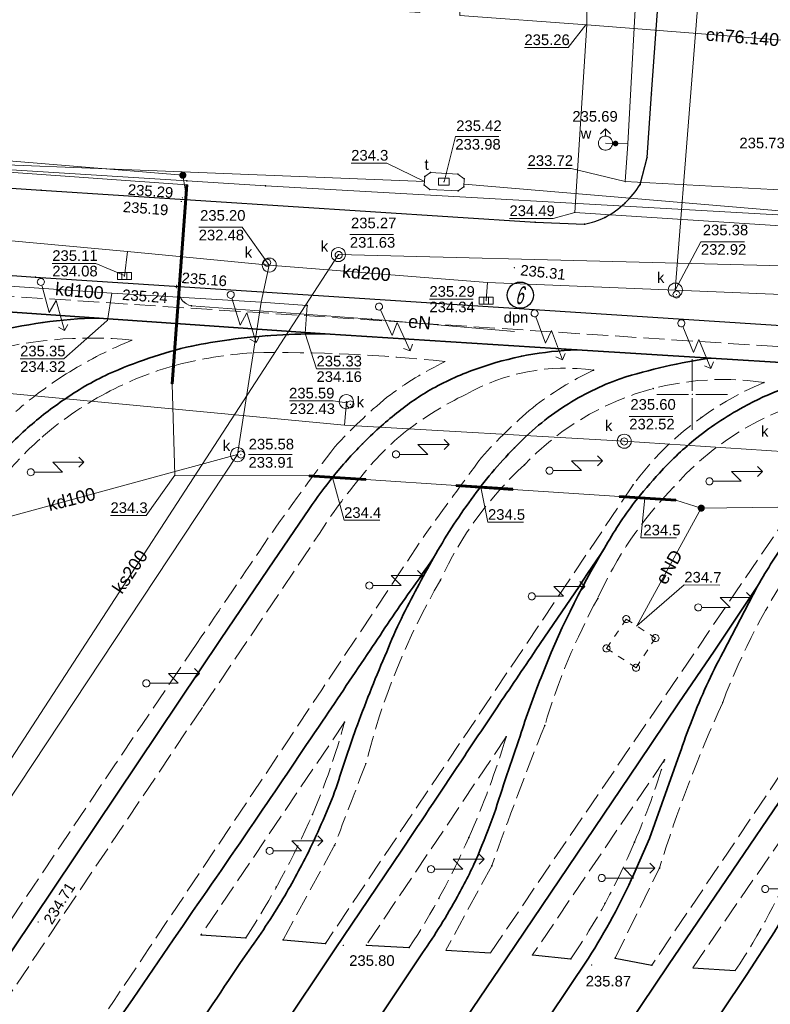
# Model space of a CAD drawing. Header units: metres. Extents: x 6603648 to 6604252, y 5739748 to 5740166.
# Tile 76 of 114: x 6603953 to 6604006, y 5740007 to 5740076. Entities that reach past the tile are written whole.
import ezdxf
from ezdxf.enums import TextEntityAlignment as Align

# ---------------------------------------------------------------- set-up
doc = ezdxf.new("R2010")
doc.units = ezdxf.units.M
doc.header["$PDSIZE"] = 0.75
for name, pattern in [('ARK_LIN', [50, 50, 0]), ('PRZER1-1', [1, 0.5, -0.5]), ('PRZER3-1', [2, 1.5, -0.5])]:
    doc.linetypes.add(name, pattern=pattern)
doc.layers.get('0').update_dxf_attribs({"linetype": 'CONTINUOUS'})
for name, color, linetype, lineweight, true_color in [('GSLKOU', 7, 'CONTINUOUS', 18, 0x0a0909), ('GSLKRW', 7, 'CONTINUOUS', 25, 0x0a0909), ('GSLTTR', 7, 'CONTINUOUS', 35, 0x0a0909), ('GSPPRB', 7, 'CONTINUOUS', 18, 0x0a0909), ('GSPWPS', 7, 'CONTINUOUS', 13, 0x0a0909), ('GSPWPS_O', 7, 'CONTINUOUS', 13, 0x0a0909), ('GULCNP', 7, 'CONTINUOUS', 18, 0xd200d2), ('GULCNP_O', 7, 'CONTINUOUS', 18, 0xd200d2), ('GULENN', 1, 'CONTINUOUS', 18, 0xff0000), ('GULENN_O', 1, 'CONTINUOUS', 18, 0xff0000), ('GULEOR', 1, 'CONTINUOUS', 35, 0xff0000), ('GULKDP', 7, 'CONTINUOUS', 18, 0x803300), ('GULKDP_O', 7, 'CONTINUOUS', 18, 0x803300), ('GULKSP', 7, 'CONTINUOUS', 18, 0x803300), ('GULKSP_O', 7, 'CONTINUOUS', 18, 0x803300), ('GULTPR', 7, 'CONTINUOUS', 18, 0xff9100), ('GULWOP', 5, 'CONTINUOUS', 18, 0x0000ff), ('GUPCTR', 7, 'CONTINUOUS', 18, 0x0a0909), ('GUPENP_O', 1, 'CONTINUOUS', 18, 0xff0000), ('GUPISL', 7, 'CONTINUOUS', 18, 0x0a0909), ('GUPKKS', 7, 'CONTINUOUS', 18, 0x0a0909), ('GUPKSD', 7, 'CONTINUOUS', 18, 0x803300), ('GUPKWZ', 7, 'CONTINUOUS', 18, 0x0a0909), ('GUPKWZ_O', 7, 'CONTINUOUS', 18, 0x0a0909), ('GUPTWZ', 7, 'CONTINUOUS', 18, 0x0a0909), ('GUPTWZ_O', 7, 'CONTINUOUS', 18, 0x0a0909), ('GUPWDT', 7, 'CONTINUOUS', 18, 0x0a0909), ('GUSIKP', 7, 'CONTINUOUS', 18, 0x0a0909), ('GUSISL', 7, 'CONTINUOUS', 18, 0x0a0909)]:
    doc.layers.add(name, color=color, linetype=linetype, lineweight=lineweight, true_color=true_color)
for name, color, linetype, true_color in [('GUPCSH', 7, 'CONTINUOUS', 0xd200d2), ('GUPCSH_O', 7, 'CONTINUOUS', 0xd200d2), ('GUPESH', 1, 'CONTINUOUS', 0xff0000), ('GUPESH_O', 1, 'CONTINUOUS', 0xff0000), ('GUPEUI', 7, 'CONTINUOUS', 0x0a0909), ('GUPKSH', 7, 'CONTINUOUS', 0x803300), ('GUPKSH_O', 7, 'CONTINUOUS', 0x803300), ('GUPTSH', 7, 'CONTINUOUS', 0xff9100), ('GUPTSH_O', 7, 'CONTINUOUS', 0xff9100), ('GUPWSH', 5, 'CONTINUOUS', 0x0000ff), ('GUPWSH_O', 5, 'CONTINUOUS', 0x0000ff), ('GUPWZA', 7, 'CONTINUOUS', 0x0a0909), ('GUPWZA_O', 7, 'CONTINUOUS', 0x0a0909)]:
    doc.layers.add(name, color=color, linetype=linetype, true_color=true_color)
doc.layers.add('PKT_ARK', color=7, linetype='ARK_LIN', lineweight=18)
doc.styles.add('Arial', font='arial.ttf')
doc.styles.add('GEOS_050', font='GEOS_050', dxfattribs={"oblique": 15, "height": 2.5})

# ---------------------------------------------------------------- blocks, each defined once
blk = doc.blocks.new('GSPPRB0')
at = {"color": 0, "lineweight": 18}
blk.add_lwpolyline([(-0.007955, 0.0225), (0.007955, 0.0225), (0.0225, 0.007955), (0.0225, -0.007955), (0.007955, -0.0225), (-0.007955, -0.0225), (-0.0225, -0.007955), (-0.0225, 0.007955)], close=True, dxfattribs=at)
blk = doc.blocks.new('GSPWPS1')
blk.add_hatch(color=0).paths.add_polyline_path([(0, 0.045), (-0.011647, 0.043467), (-0.0225, 0.038971), (-0.03182, 0.03182), (-0.038971, 0.0225), (-0.043467, 0.011647), (-0.045, 0), (-0.043467, -0.011647), (-0.038971, -0.0225), (-0.03182, -0.03182), (-0.0225, -0.038971), (-0.011647, -0.043467), (0, -0.045), (0.011647, -0.043467), (0.0225, -0.038971), (0.03182, -0.03182), (0.038971, -0.0225), (0.043467, -0.011647), (0.045, 0), (0.043467, 0.011647), (0.038971, 0.0225), (0.03182, 0.03182), (0.0225, 0.038971), (0.011647, 0.043467)])
blk = doc.blocks.new('GUPISL1_5')
at = {"color": 0}
for points in [[(0.25, 0), (2.25, 0), (1.55, 0.7), (3.75, 0.7)], [(3.396745, 1.05234), (3.75, 0.7), (3.396745, 0.34766)]]:
    blk.add_lwpolyline(points, dxfattribs=at)
blk.add_lwpolyline([(0.25, 0), (0.241481, -0.064705), (0.216506, -0.125), (0.176777, -0.176777), (0.125, -0.216506), (0.064705, -0.241481), (0, -0.25), (-0.064705, -0.241481), (-0.125, -0.216506), (-0.176777, -0.176777), (-0.216506, -0.125), (-0.241481, -0.064705), (-0.25, 0), (-0.241481, 0.064705), (-0.216506, 0.125), (-0.176777, 0.176777), (-0.125, 0.216506), (-0.064705, 0.241481), (0, 0.25), (0.064705, 0.241481), (0.125, 0.216506), (0.176777, 0.176777), (0.216506, 0.125), (0.241481, 0.064705)], close=True, dxfattribs=at)
blk = doc.blocks.new('GUPESH1')
blk.add_hatch(color=0).paths.add_polyline_path([(0, 0.045), (-0.011647, 0.043467), (-0.0225, 0.038971), (-0.03182, 0.03182), (-0.038971, 0.0225), (-0.043467, 0.011647), (-0.045, 0), (-0.043467, -0.011647), (-0.038971, -0.0225), (-0.03182, -0.03182), (-0.0225, -0.038971), (-0.011647, -0.043467), (0, -0.045), (0.011647, -0.043467), (0.0225, -0.038971), (0.03182, -0.03182), (0.038971, -0.0225), (0.043467, -0.011647), (0.045, 0), (0.043467, 0.011647), (0.038971, 0.0225), (0.03182, 0.03182), (0.0225, 0.038971), (0.011647, 0.043467)])
blk = doc.blocks.new('GUPEUI1')
blk.add_hatch(color=0).paths.add_polyline_path([(0, 0.25), (-0.064705, 0.241481), (-0.125, 0.216506), (-0.176777, 0.176777), (-0.216506, 0.125), (-0.241481, 0.064705), (-0.25, 0), (-0.241481, -0.064705), (-0.216506, -0.125), (-0.176777, -0.176777), (-0.125, -0.216506), (-0.064705, -0.241481), (0, -0.25), (0.064705, -0.241481), (0.125, -0.216506), (0.176777, -0.176777), (0.216506, -0.125), (0.241481, -0.064705), (0.25, 0), (0.241481, 0.064705), (0.216506, 0.125), (0.176777, 0.176777), (0.125, 0.216506), (0.064705, 0.241481)])
blk = doc.blocks.new('GUPTSH1')
blk.add_hatch(color=0).paths.add_polyline_path([(0, 0.045), (-0.011647, 0.043467), (-0.0225, 0.038971), (-0.03182, 0.03182), (-0.038971, 0.0225), (-0.043467, 0.011647), (-0.045, 0), (-0.043467, -0.011647), (-0.038971, -0.0225), (-0.03182, -0.03182), (-0.0225, -0.038971), (-0.011647, -0.043467), (0, -0.045), (0.011647, -0.043467), (0.0225, -0.038971), (0.03182, -0.03182), (0.038971, -0.0225), (0.043467, -0.011647), (0.045, 0), (0.043467, 0.011647), (0.038971, 0.0225), (0.03182, 0.03182), (0.0225, 0.038971), (0.011647, 0.043467)])
blk = doc.blocks.new('GUPWSH1')
blk.add_hatch(color=0).paths.add_polyline_path([(0, 0.045), (-0.011647, 0.043467), (-0.0225, 0.038971), (-0.03182, 0.03182), (-0.038971, 0.0225), (-0.043467, 0.011647), (-0.045, 0), (-0.043467, -0.011647), (-0.038971, -0.0225), (-0.03182, -0.03182), (-0.0225, -0.038971), (-0.011647, -0.043467), (0, -0.045), (0.011647, -0.043467), (0.0225, -0.038971), (0.03182, -0.03182), (0.038971, -0.0225), (0.043467, -0.011647), (0.045, 0), (0.043467, 0.011647), (0.038971, 0.0225), (0.03182, 0.03182), (0.0225, 0.038971), (0.011647, 0.043467)])
blk = doc.blocks.new('GUPWDT1')
at = {"color": 0}
blk.add_lwpolyline([(0.5, 0), (0.492404, -0.086824), (0.469846, -0.17101), (0.433013, -0.25), (0.383022, -0.321394), (0.321394, -0.383022), (0.25, -0.433013), (0.17101, -0.469846), (0.086824, -0.492404), (0, -0.5), (-0.086824, -0.492404), (-0.17101, -0.469846), (-0.25, -0.433013), (-0.32743, -0.377875), (-0.393027, -0.309079), (-0.444418, -0.229113), (-0.479746, -0.140866), (-0.497736, -0.047528), (-0.497736, 0.047528), (-0.479746, 0.140866), (-0.444418, 0.229113), (-0.393027, 0.309079), (-0.32743, 0.377875), (-0.25, 0.433013), (-0.163534, 0.4725), (-0.071157, 0.494911), (0.023791, 0.499434), (0.117879, 0.485906), (0.207708, 0.454816), (0.290028, 0.407288), (0.361867, 0.34504), (0.420627, 0.27032), (0.464184, 0.185831), (0.490964, 0.094626)], close=True, dxfattribs=at)
for points in [[(0.5, 0), (1, 0)], [(0.646447, 0.353553), (1, 0), (0.646447, -0.353553)]]:
    blk.add_lwpolyline(points, dxfattribs=at)
blk = doc.blocks.new('GUPWZA1')
blk.add_hatch(color=0).paths.add_polyline_path([(0, 0.2), (-0.051764, 0.193185), (-0.1, 0.173205), (-0.141421, 0.141421), (-0.173205, 0.1), (-0.193185, 0.051764), (-0.2, 0), (-0.193185, -0.051764), (-0.173205, -0.1), (-0.141421, -0.141421), (-0.1, -0.173205), (-0.051764, -0.193185), (0, -0.2), (0.051764, -0.193185), (0.1, -0.173205), (0.141421, -0.141421), (0.173205, -0.1), (0.193185, -0.051764), (0.2, 0), (0.193185, 0.051764), (0.173205, 0.1), (0.141421, 0.141421), (0.1, 0.173205), (0.051764, 0.193185)])
blk = doc.blocks.new('GUPKWZ1_1')
at = {"color": 0}
blk.add_lwpolyline([(0.25, 0), (0.241481, -0.064705), (0.216506, -0.125), (0.176777, -0.176777), (0.125, -0.216506), (0.064705, -0.241481), (0, -0.25), (-0.064705, -0.241481), (-0.125, -0.216506), (-0.176777, -0.176777), (-0.216506, -0.125), (-0.241481, -0.064705), (-0.25, 0), (-0.241481, 0.064705), (-0.216506, 0.125), (-0.176777, 0.176777), (-0.125, 0.216506), (-0.064705, 0.241481), (0, 0.25), (0.064705, 0.241481), (0.125, 0.216506), (0.176777, 0.176777), (0.216506, 0.125), (0.241481, 0.064705)], close=True, dxfattribs=at)
blk = doc.blocks.new('GUPKSD1_1')
at = {"color": 0}
blk.add_lwpolyline([(0.5, 0), (0.482963, -0.12941), (0.433013, -0.25), (0.353553, -0.353553), (0.25, -0.433013), (0.12941, -0.482963), (0, -0.5), (-0.12941, -0.482963), (-0.25, -0.433013), (-0.353553, -0.353553), (-0.433013, -0.25), (-0.482963, -0.12941), (-0.5, 0), (-0.482963, 0.12941), (-0.433013, 0.25), (-0.353553, 0.353553), (-0.25, 0.433013), (-0.12941, 0.482963), (0, 0.5), (0.12941, 0.482963), (0.25, 0.433013), (0.353553, 0.353553), (0.433013, 0.25), (0.482963, 0.12941)], close=True, dxfattribs=at)
blk = doc.blocks.new('GUPKKS1')
at = {"color": 0}
blk.add_lwpolyline([(0.5, -0.25), (-0.5, -0.25), (-0.5, 0.25), (0.5, 0.25)], close=True, dxfattribs=at)
for points in [[(-0.175, -0.25), (-0.175, 0.25)], [(0.175, -0.25), (0.175, 0.25)]]:
    blk.add_lwpolyline(points, dxfattribs=at)
blk = doc.blocks.new('GUPTWZ1_3')
at = {"color": 0}
blk.add_lwpolyline([(0.375, -0.25), (-0.375, -0.25), (-0.375, 0.25), (0.375, 0.25)], close=True, dxfattribs=at)
blk = doc.blocks.new('GUPCSH1')
blk.add_hatch(color=0).paths.add_polyline_path([(0, 0.045), (-0.011647, 0.043467), (-0.0225, 0.038971), (-0.03182, 0.03182), (-0.038971, 0.0225), (-0.043467, 0.011647), (-0.045, 0), (-0.043467, -0.011647), (-0.038971, -0.0225), (-0.03182, -0.03182), (-0.0225, -0.038971), (-0.011647, -0.043467), (0, -0.045), (0.011647, -0.043467), (0.0225, -0.038971), (0.03182, -0.03182), (0.038971, -0.0225), (0.043467, -0.011647), (0.045, 0), (0.043467, 0.011647), (0.038971, 0.0225), (0.03182, 0.03182), (0.0225, 0.038971), (0.011647, 0.043467)])
blk = doc.blocks.new('GUPCTR1')
at = {"color": 0}
for points in [[(0.5, 1), (-0.5, 1)], [(0, 0), (0, 1)]]:
    blk.add_lwpolyline(points, dxfattribs=at)
blk = doc.blocks.new('GUPKSH1')
blk.add_hatch(color=0).paths.add_polyline_path([(0, 0.045), (-0.011647, 0.043467), (-0.0225, 0.038971), (-0.03182, 0.03182), (-0.038971, 0.0225), (-0.043467, 0.011647), (-0.045, 0), (-0.043467, -0.011647), (-0.038971, -0.0225), (-0.03182, -0.03182), (-0.0225, -0.038971), (-0.011647, -0.043467), (0, -0.045), (0.011647, -0.043467), (0.0225, -0.038971), (0.03182, -0.03182), (0.038971, -0.0225), (0.043467, -0.011647), (0.045, 0), (0.043467, 0.011647), (0.038971, 0.0225), (0.03182, 0.03182), (0.0225, 0.038971), (0.011647, 0.043467)])
blk = doc.blocks.new('GUSISL2_1')
at = {"color": 0}
blk.add_lwpolyline([(0.25, 0), (0.241481, -0.064705), (0.216506, -0.125), (0.176777, -0.176777), (0.125, -0.216506), (0.064705, -0.241481), (0, -0.25), (-0.064705, -0.241481), (-0.125, -0.216506), (-0.176777, -0.176777), (-0.216506, -0.125), (-0.241481, -0.064705), (-0.25, 0), (-0.241481, 0.064705), (-0.216506, 0.125), (-0.176777, 0.176777), (-0.125, 0.216506), (-0.064705, 0.241481), (0, 0.25), (0.064705, 0.241481), (0.125, 0.216506), (0.176777, 0.176777), (0.216506, 0.125), (0.241481, 0.064705)], close=True, dxfattribs=at)
blk = doc.blocks.new('ASS_SYM', base_point=(826.5, 303.25))
at = {"layer": 'PKT_ARK'}
for p, q in [((826.5, 303.5), (826.5, 305.75)), ((826.25, 303.25), (824, 303.25)), ((826.5, 303), (826.5, 300.75)), ((826.75, 303.25), (829, 303.25))]:
    blk.add_line(p, q, dxfattribs=at)
blk.add_point((826.5, 303.25), dxfattribs=at)
blk.add_point((826.5, 303.25), dxfattribs=at)

msp = doc.modelspace()

# ---------------------------------------------------------------- linework, layer by layer
msp.add_circle((6603987.865, 5740057.005), 0.928)
at = {"layer": 'GSLKOU', "color": 18, "linetype": 'PRZER3-1', "lineweight": 18, "true_color": 0x0a0909}
for points in [[(6604071.893, 5740049.063), (6603929.911, 5740058.358)], [(6603995.841, 5740043.636), (6603974.115, 5740011.274)], [(6603985.761, 5740010.618), (6604007.408, 5740042.428)], [(6604018.657, 5740041.573), (6603997.141, 5740009.735)], [(6603965.488, 5740028.005), (6603973.695, 5740040.202)], [(6603948.987, 5740003.429), (6603965.488, 5740028.005)], [(6603975.463, 5740026.875), (6603965.341, 5740011.889)], [(6603986.876, 5740025.843), (6603976.998, 5740011.142)], [(6603998.051, 5740024.227), (6603988.725, 5740010.457)], [(6604009.969, 5740023.965), (6604000.035, 5740009.563)], [(6603971.119, 5740011.534), (6603974.756, 5740018.189)], [(6603985.848, 5740016.741), (6603982.607, 5740010.794)], [(6603994.561, 5740010.224), (6603997.684, 5740016.588)]]:
    msp.add_lwpolyline(points, dxfattribs=at)
for points in [[(6603949.377, 5740052.807, -0.097126), (6603960.469, 5740053.83)], [(6603960.469, 5740053.83, 0.042701), (6603956.062, 5740051.601)], [(6603963.565, 5740052.071, -0.044392), (6603968.908, 5740052.939)], [(6603968.908, 5740052.939, -0.03131), (6603982.564, 5740052.322)], [(6603958.633, 5740050.102, -0.054278), (6603963.565, 5740052.071)], [(6603982.564, 5740052.322, 0.050984), (6603978.454, 5740049.799)], [(6603956.062, 5740051.601, 0.041791), (6603952.268, 5740048.804)], [(6603993.044, 5740051.714, 0.165208), (6603984.011, 5740050.001)], [(6603993.044, 5740051.714, 0.055145), (6603988.741, 5740049.065)], [(6604005.069, 5740050.843, 0.244515), (6603988.161, 5740045.043)], [(6604005.069, 5740050.843, 0.136253), (6603995.841, 5740043.636)], [(6603953.947, 5740046.848, -0.058902), (6603958.633, 5740050.102)], [(6603979.851, 5740047.447, -0.049689), (6603984.011, 5740050.001)], [(6604016.755, 5740050.147, 0.253814), (6603998.715, 5740043.484)], [(6603978.454, 5740049.799, 0.034912), (6603974.783, 5740046.315)], [(6603988.741, 5740049.065, 0.035602), (6603985.13, 5740045.552)], [(6603976.606, 5740044.161, -0.058649), (6603979.851, 5740047.447)], [(6603951.166, 5740043.891, -0.043401), (6603953.947, 5740046.848)], [(6603974.783, 5740046.315, 0.008608), (6603970.08, 5740039.889)], [(6603985.13, 5740045.552, 0.003257), (6603981.148, 5740040.121)], [(6603982.233, 5740036.902, -0.099718), (6603988.161, 5740045.043)], [(6603973.695, 5740040.202, -0.037422), (6603976.606, 5740044.161)], [(6603993.331, 5740035.614, -0.088386), (6603998.715, 5740043.484)], [(6603942.07, 5739981.746, 0.001428), (6603981.148, 5740040.121)], [(6603970.08, 5740039.889, 0.000358), (6603965.029, 5740032.427)], [(6604002.151, 5740028.27, -0.062139), (6604007.468, 5740038.408)], [(6603976.971, 5740023.954, -0.070914), (6603982.233, 5740036.902)], [(6603989.59, 5740026.648, -0.051708), (6603993.331, 5740035.614)], [(6603934.45, 5739986.645, -0.003164), (6603965.029, 5740032.427)], [(6603997.684, 5740016.588, -0.030777), (6604002.151, 5740028.27)], [(6603975.463, 5740026.875, -0.034173), (6603973.192, 5740020.368)], [(6603985.848, 5740016.741, -0.00889), (6603989.59, 5740026.648)], [(6603986.876, 5740025.843, -0.030923), (6603984.228, 5740018.739)], [(6603974.756, 5740018.189, -0.002942), (6603976.971, 5740023.954)], [(6603998.051, 5740024.227, -0.027874), (6603995.927, 5740018.413)], [(6603973.192, 5740020.368, -0.041326), (6603968.486, 5740011.662)], [(6603984.228, 5740018.739, -0.041804), (6603980.032, 5740010.983)], [(6603995.927, 5740018.413, -0.052474), (6603991.431, 5740010.191)], [(6604003.04, 5740009.354, 0.048093), (6604007.397, 5740017.523)]]:
    msp.add_lwpolyline(points, format="xyb", dxfattribs=at)
at = {"layer": 'GSLKRW', "color": 18, "linetype": 'Continuous', "lineweight": 25, "true_color": 0x0a0909}
for points in [[(6603863.595, 5740070.392), (6603887.27, 5740068.916), (6603919.271, 5740066.727), (6603954.045, 5740064.403), (6603988.918, 5740062.151), (6603992.392, 5740062.021, 0.072242), (6603993.843, 5740062.49, 0.131576), (6603996.336, 5740064.821), (6603996.818, 5740066.714), (6603997.119, 5740071.208), (6603997.844, 5740080.934)], [(6603888.801, 5740017.506), (6603885.242, 5740019.905, -0.218891), (6603885.821, 5740024.938), (6603888.034, 5740028.323), (6603906.03, 5740055.169), (6603908.072, 5740058.081), (6603912.794, 5740059.515), (6603917.178, 5740060.884), (6603953.638, 5740058.284), (6604021.892, 5740053.85), (6604045.218, 5740052.297), (6604064.461, 5740050.903), (6604072.071, 5740050.465), (6604076.781, 5740050.019), (6604079.816, 5740051.791), (6604113.94, 5740049.504), (6604137.646, 5740047.978), (6604149.589, 5740047.305)]]:
    msp.add_lwpolyline(points, format="xyb", dxfattribs=at)
for points in [[(6603965.341, 5740011.889), (6603968.486, 5740011.662)], [(6603971.119, 5740011.534), (6603974.115, 5740011.274)], [(6603976.998, 5740011.142), (6603980.032, 5740010.983)], [(6603982.607, 5740010.794), (6603985.761, 5740010.618)], [(6603988.725, 5740010.457), (6603991.431, 5740010.191)], [(6603994.561, 5740010.224), (6603997.141, 5740009.735)], [(6604000.035, 5740009.563), (6604003.04, 5740009.354)]]:
    msp.add_lwpolyline(points, dxfattribs=at)
at = {"layer": 'GSLTTR', "color": 18, "linetype": 'Continuous', "lineweight": 35, "true_color": 0x0a0909}
msp.add_lwpolyline([(6603943.19, 5740056.414), (6603958.108, 5740055.392), (6603974.072, 5740054.277), (6603991.862, 5740053.146), (6604001.313, 5740052.565), (6604013.511, 5740051.817), (6604026.813, 5740050.914), (6604037.573, 5740050.167), (6604048.92, 5740049.444)], dxfattribs=at)
for points in [[(6603902.577, 5739995.744), (6603914.174, 5740012.766), (6603921.3, 5740023.303), (6603923.841, 5740027.047), (6603926.775, 5740031.443), (6603929.52, 5740035.499, -0.006642), (6603932.961, 5740040.367, -0.017213), (6603935.168, 5740043.349, -0.018417), (6603937.095, 5740045.64, -0.024405), (6603939.439, 5740048.023, -0.032058), (6603942.205, 5740050.317, -0.021438), (6603944.207, 5740051.644, -0.039975), (6603947.475, 5740053.332, -0.028919), (6603950.268, 5740054.298, -0.058732), (6603958.108, 5740055.392)], [(6603912.21, 5739989.272), (6603928.178, 5740012.655), (6603935.667, 5740023.483), (6603938.411, 5740027.6), (6603940.852, 5740031.167, -0.002479), (6603943.536, 5740035.136, 0.009276), (6603947.097, 5740040.275, -0.022428), (6603948.63, 5740042.618, -0.019813), (6603950.322, 5740044.763, -0.03773), (6603952.935, 5740047.5, -0.03297), (6603955.561, 5740049.566, -0.043037), (6603958.797, 5740051.447, -0.023154), (6603961.639, 5740052.552, -0.029567), (6603964.682, 5740053.415, -0.015523), (6603967.325, 5740053.86, -0.035917), (6603974.072, 5740054.277)], [(6603878.4, 5739896.29), (6603880.115, 5739901.272, -0.02017), (6603882.138, 5739905.528, -0.030689), (6603887.61, 5739914.314), (6603894.404, 5739924.478), (6603932.977, 5739982.441), (6603966.705, 5740032.718), (6603970.077, 5740037.685), (6603972.989, 5740041.965, -0.021755), (6603974.631, 5740044.176, -0.02596), (6603976.732, 5740046.516, -0.034591), (6603979.135, 5740048.682, -0.041855), (6603981.681, 5740050.419, -0.039544), (6603984.86, 5740051.84, -0.076457), (6603991.862, 5740053.146)], [(6603884.95, 5739894.15), (6603888.576, 5739899.768), (6603891.23, 5739903.766, -0.000339), (6603895.146, 5739909.655, -0.000094), (6603898.187, 5739914.216, 0.000092), (6603901.786, 5739919.609, 0.000142), (6603905.132, 5739924.628, 0.000294), (6603908.465, 5739929.632, -0.000752), (6603912.368, 5739935.51, -0.000069), (6603915.861, 5739940.737, -0.000065), (6603920.19, 5739947.212, -0.000567), (6603941.783, 5739979.45, -0.004204), (6603964.061, 5740012.546, 0.002133), (6603969.414, 5740020.322, 0.000681), (6603973.903, 5740026.955, -0.000465), (6603977.272, 5740031.958, -0.006193), (6603980.087, 5740036.124, 0.007488), (6603981.751, 5740038.486, -0.031936), (6603984.406, 5740042.596, -0.04469), (6603987.458, 5740046.226, -0.061663), (6603991.027, 5740049.201, -0.054864), (6603994.921, 5740051.114, -0.039829), (6604001.313, 5740052.565)], [(6603896.25, 5739892.88), (6603911.631, 5739916.334), (6603950.637, 5739974.765), (6603974.788, 5740010.882), (6603979.5, 5740017.849, -0.000192), (6603983.94, 5740024.508, -0.001582), (6603986.204, 5740027.9, 0.000426), (6603988.97, 5740031.98, 0.004336), (6603993.815, 5740039.164, -0.036542), (6603995.936, 5740042.396, -0.023585), (6603997.69, 5740044.459, -0.03739), (6604000.116, 5740046.765, -0.047473), (6604003.608, 5740049.112, -0.040836), (6604006.48, 5740050.414, -0.06058), (6604013.511, 5740051.817)], [(6603907.47, 5739891.72), (6603959.098, 5739969.244), (6603986.911, 5740010.264), (6603996.213, 5740024.022), (6603999.054, 5740028.236), (6604001.548, 5740031.898), (6604004.612, 5740036.486, -0.022703), (6604006.814, 5740039.93, -0.028265), (6604009.033, 5740042.819, -0.0332), (6604011.444, 5740045.328, -0.033324), (6604013.909, 5740047.316, -0.038936), (6604016.259, 5740048.77, -0.035485), (6604018.729, 5740049.816, -0.028406), (6604020.906, 5740050.418, -0.05685), (6604026.813, 5740050.914)], [(6603918.53, 5739890.25), (6603967.354, 5739963.72), (6603998.333, 5740009.765), (6604011.058, 5740028.486), (6604015.654, 5740035.184, -0.01128), (6604017.415, 5740037.975, -0.01685), (6604019.277, 5740040.65, -0.034438), (6604021.279, 5740043.153, -0.03057), (6604023.336, 5740045.131, -0.025118), (6604025.371, 5740046.679, -0.035187), (6604027.47, 5740047.97, -0.026479), (6604029.461, 5740048.856, -0.029223), (6604031.315, 5740049.468, -0.059118), (6604037.573, 5740050.167)], [(6603901.36, 5739891.53), (6603916.374, 5739914.169), (6603955.103, 5739971.81), (6603980.959, 5740010.601, 0.026695), (6603983.431, 5740014.593, 0.023228), (6603984.865, 5740017.451, 0.008916), (6603986.018, 5740020.406, -0.006077), (6603987.85, 5740025.899, -0.016236), (6603989.33, 5740030.039, -0.042441), (6603993.815, 5740039.164)], [(6603890.56, 5739893.46), (6603896.116, 5739902.176, 0.000041), (6603907.659, 5739919.48, -0.001358), (6603946.278, 5739977.418, 0.000034), (6603959.449, 5739997.022, 0.00105), (6603968.392, 5740010.336, 0.023015), (6603970.977, 5740014.207, 0.021063), (6603972.91, 5740017.72, 0.021733), (6603974.872, 5740022.245, -0.013064), (6603976.367, 5740026.691, -0.011544), (6603978.438, 5740031.854, -0.017105), (6603979.474, 5740034.203, -0.012345), (6603981.751, 5740038.486)], [(6603913.36, 5739891.38), (6603963.299, 5739966.418), (6603992.674, 5740010.235, 0.036233), (6603995.876, 5740016.153), (6603996.989, 5740018.674), (6603999.115, 5740024.634, -0.012661), (6603999.992, 5740027.05, -0.03074), (6604002.179, 5740031.811), (6604004.612, 5740036.486)], [(6603924.71, 5739890.45), (6603971.58, 5739960.908), (6604003.854, 5740009.079), (6604005.813, 5740012.082, 0.018725), (6604007.31, 5740015.026, 0.032928), (6604010.121, 5740022.588), (6604012.117, 5740027.69), (6604013.461, 5740030.853), (6604015.654, 5740035.184)]]:
    msp.add_lwpolyline(points, format="xyb", dxfattribs=at)
at = {"layer": 'GULCNP', "color": 212, "linetype": 'Continuous', "lineweight": 18, "true_color": 0xd200d2}
for points in [[(6603895.913, 5740116.806), (6603900.146, 5740116.643), (6603899.869, 5740109.935), (6603898.644, 5740082.827), (6603907.39, 5740082.092), (6603931.311, 5740080.311), (6603945.585, 5740079.208), (6603955.43, 5740078.624), (6603980.77, 5740076.951), (6603981.102, 5740079.838), (6603983.666, 5740079.68), (6603983.605, 5740076.728), (6603992.57, 5740076.067)], [(6603992.57, 5740076.067), (6603991.705, 5740062.837), (6604028.721, 5740060.449), (6604053.766, 5740058.48), (6604054.299, 5740061.341), (6604094.212, 5740058.67), (6604120.643, 5740056.9), (6604120.165, 5740049.819), (6604129.199, 5740049.21), (6604128.63, 5740016.231), (6604139.865, 5740014.146), (6604139.683, 5740012.752), (6604136.939, 5739990.983), (6604135.946, 5739970.649), (6604154.792, 5739970.086), (6604153.198, 5739950.735)], [(6603992.57, 5740076.067), (6604007.278, 5740074.929)]]:
    msp.add_lwpolyline(points, dxfattribs=at)
at = {"layer": 'GULENN', "color": 1, "linetype": 'Continuous', "lineweight": 18, "true_color": 0xff0000}
for points in [[(6603821.307, 5740081.271), (6603822.642, 5740080.563), (6603832.264, 5740075.585), (6603835.027, 5740075.364), (6603846.967, 5740074.412), (6603861.537, 5740073.25), (6603901.109, 5740070.093), (6603927.157, 5740068.515), (6603964.046, 5740065.464)], [(6603867.667, 5740033.906), (6603867.242, 5740034.158), (6603867.281, 5740034.728), (6603877.334, 5740050.623), (6603880.203, 5740054.231), (6603888.106, 5740065.069), (6603888.041, 5740069.852), (6603964.333, 5740065.068), (6603969.872, 5740064.72), (6604006.477, 5740062.64), (6604011.74, 5740062.339)], [(6604006.055, 5740042.061), (6604000.641, 5740041.98), (6603998.844, 5740042.546), (6603996.652, 5740042.689), (6603994.857, 5740042.806), (6603987.336, 5740043.306), (6603985.092, 5740043.457), (6603983.339, 5740043.576), (6603976.96, 5740043.998), (6603974.607, 5740044.146), (6603972.963, 5740044.268), (6603963.49, 5740044.298), (6603963.291, 5740050.756)], [(6603996.084, 5740033.677), (6604000.641, 5740041.98)]]:
    msp.add_lwpolyline(points, dxfattribs=at)
for points in [[(6603964.33, 5740064.789), (6603919.681, 5740067.954, -0.151056), (6603919.397, 5740068.407, -0.118984), (6603919.857, 5740069.821)], [(6603964.046, 5740065.464), (6603964.239, 5740064.347), (6603963.721, 5740057.265, 0.305044), (6603964.651, 5740056.244), (6603977.373, 5740055.309), (6603987.46, 5740054.45)]]:
    msp.add_lwpolyline(points, format="xyb", dxfattribs=at)
at = {"layer": 'GULEOR', "color": 1, "linetype": 'Continuous', "lineweight": 35, "true_color": 0xff0000}
for points in [[(6603964.28, 5740064.793), (6603963.241, 5740050.759)], [(6603963.341, 5740050.752), (6603964.38, 5740064.786)], [(6603972.96, 5740044.218), (6603976.956, 5740043.948)], [(6603976.963, 5740044.048), (6603972.967, 5740044.318)], [(6603983.336, 5740043.526), (6603987.332, 5740043.256)], [(6603987.339, 5740043.356), (6603983.343, 5740043.626)], [(6603998.84, 5740042.496), (6603994.854, 5740042.757)], [(6603994.861, 5740042.856), (6603998.847, 5740042.596)]]:
    msp.add_lwpolyline(points, dxfattribs=at)
at = {"layer": 'GULKDP', "color": 36, "linetype": 'Continuous', "lineweight": 18, "true_color": 0x803300}
for points in [[(6604080.323, 5740086.445), (6604078.034, 5740092.293), (6604057.357, 5740093.429), (6604027.079, 5740095.453), (6604001.984, 5740097.44), (6603998.807, 5740057.359)], [(6603814.503, 5740080.605), (6603831.14, 5740058.299), (6603847.297, 5740057.653), (6603906.434, 5740053.477), (6603924.358, 5740052.155), (6603924.389, 5740050.906), (6603924.358, 5740052.155), (6603949.317, 5740050.315), (6603975.452, 5740047.825), (6603995.199, 5740046.704), (6604006.685, 5740045.947), (6604029.331, 5740044.988), (6604042.021, 5740043.152), (6604072.17, 5740042.055)], [(6603970.145, 5740059.125), (6603960.133, 5740060.094), (6603932.727, 5740062.605), (6603910.663, 5740064.514)], [(6603960.133, 5740060.094), (6603959.925, 5740058.354)], [(6603928.409, 5739986.124), (6603948.641, 5740016.665), (6603967.912, 5740045.757), (6603969.587, 5740056.503), (6603970.145, 5740059.125)], [(6603970.145, 5740059.125), (6603985.543, 5740057.903), (6603998.807, 5740057.359)], [(6603943.609, 5740056.142), (6603943.918, 5740058.189), (6603959.032, 5740057.142), (6603969.587, 5740056.503)], [(6603985.543, 5740057.903), (6603985.458, 5740056.621)], [(6603959.032, 5740057.142), (6603958.721, 5740055.215)], [(6604059.028, 5740054.945), (6604055, 5740055.093), (6604035.236, 5740055.818), (6604011.51, 5740056.849), (6603998.807, 5740057.359)], [(6603969.587, 5740056.503), (6603972.832, 5740056.278), (6603972.692, 5740054.295)], [(6603975.452, 5740047.825), (6603975.589, 5740049.492)], [(6603967.912, 5740045.757), (6603946.634, 5740039.97), (6603933.191, 5740040.92)]]:
    msp.add_lwpolyline(points, dxfattribs=at)
at = {"layer": 'GULKSP', "color": 36, "linetype": 'Continuous', "lineweight": 18, "true_color": 0x803300}
for points in [[(6603975.031, 5740059.873), (6603949.017, 5740019.863), (6603925.818, 5739984.651), (6603917.322, 5739990.531), (6603912.316, 5739994.093), (6603899.365, 5740003.193), (6603888.891, 5740010.562), (6603858.459, 5740032.251), (6603842.116, 5740042.333), (6603837.272, 5740045.441), (6603827.271, 5740052.006), (6603822.993, 5740054.819), (6603803.221, 5740067.921)], [(6603975.031, 5740059.873), (6604019.313, 5740058.75), (6604064.124, 5740056.207), (6604099.11, 5740054.348), (6604125.699, 5740054.19), (6604130.859, 5740054.476)]]:
    msp.add_lwpolyline(points, dxfattribs=at)
at = {"layer": 'GULTPR', "color": 30, "linetype": 'Continuous', "lineweight": 18, "true_color": 0xff9100}
for points in [[(6603981.1, 5740065.02), (6603927.974, 5740067.151)], [(6604057.695, 5740058.599), (6603983.896, 5740064.833)]]:
    msp.add_lwpolyline(points, dxfattribs=at)
at = {"layer": 'GULWOP', "color": 5, "linetype": 'Continuous', "lineweight": 18, "true_color": 0x0000ff}
for points in [[(6603997.653, 5740107.77), (6603995.449, 5740067.673), (6603995.271, 5740065.015), (6604006.587, 5740064.406), (6604049.128, 5740061.454), (6604052.782, 5740061.201), (6604052.958, 5740063.885)], [(6603995.449, 5740067.673), (6603994.587, 5740067.705), (6603993.877, 5740067.732)]]:
    msp.add_lwpolyline(points, dxfattribs=at)
at = {"layer": 'GUPCSH_O', "color": 212, "linetype": 'Continuous', "lineweight": 13, "true_color": 0xd200d2, "flags": 128}
for points in [[(6603992.496, 5740076.08), (6603991.236, 5740074.475), (6603988.156, 5740074.475)], [(6603991.705, 5740062.837), (6603990.182, 5740062.413), (6603987.102, 5740062.413)]]:
    msp.add_lwpolyline(points, dxfattribs=at)
at = {"layer": 'GUPESH_O', "color": 1, "linetype": 'Continuous', "lineweight": 13, "true_color": 0xff0000, "flags": 128}
for points in [[(6603963.49, 5740044.298), (6603961.46, 5740041.466), (6603958.94, 5740041.466)], [(6603974.607, 5740044.146), (6603975.43, 5740041.121), (6603977.95, 5740041.121)], [(6603985.092, 5740043.457), (6603985.584, 5740040.984), (6603988.104, 5740040.984)], [(6603996.652, 5740042.689), (6603996.374, 5740039.885), (6603998.894, 5740039.885)], [(6603996.084, 5740033.677), (6603999.438, 5740036.569), (6604001.958, 5740036.549)]]:
    msp.add_lwpolyline(points, dxfattribs=at)
at = {"layer": 'GUPKSH_O', "color": 36, "linetype": 'Continuous', "lineweight": 13, "true_color": 0x803300, "flags": 128}
for points in [[(6603970.145, 5740059.125), (6603968.246, 5740061.793), (6603965.166, 5740061.793)], [(6603975.835, 5740061.277), (6603978.915, 5740061.277)], [(6603998.807, 5740057.359), (6604000.615, 5740060.777), (6604003.695, 5740060.777)], [(6603959.936, 5740058.398), (6603957.912, 5740059.25), (6603954.832, 5740059.25)], [(6603981.45, 5740056.72), (6603984.53, 5740056.72)], [(6603958.682, 5740055.192), (6603955.641, 5740052.515), (6603952.561, 5740052.515)], [(6603972.692, 5740054.295), (6603973.482, 5740051.805), (6603976.562, 5740051.805)], [(6603975.621, 5740049.415), (6603974.661, 5740049.543), (6603971.581, 5740049.543)], [(6603995.557, 5740048.456), (6603998.637, 5740048.456)], [(6603968.68, 5740045.756), (6603971.76, 5740045.756)]]:
    msp.add_lwpolyline(points, dxfattribs=at)
at = {"layer": 'GUPTSH_O', "color": 30, "linetype": 'Continuous', "lineweight": 13, "true_color": 0xff9100, "flags": 128}
for points in [[(6603982.488, 5740064.998), (6603983.281, 5740068.197), (6603986.361, 5740068.197)], [(6603981.1, 5740065.02), (6603978.449, 5740066.327), (6603975.929, 5740066.325)]]:
    msp.add_lwpolyline(points, dxfattribs=at)
at = {"layer": 'GUPWSH_O', "color": 5, "linetype": 'Continuous', "lineweight": 13, "true_color": 0x0000ff, "flags": 128}
msp.add_lwpolyline([(6603995.271, 5740065.015), (6603991.463, 5740065.952), (6603988.383, 5740065.952)], dxfattribs=at)
at = {"layer": 'GUSIKP', "color": 30, "linetype": 'Continuous', "lineweight": 18, "true_color": 0xff9100}
msp.add_lwpolyline([(6603981.122, 5740065.376), (6603981.536, 5740065.654), (6603983.449, 5740065.552), (6603983.916, 5740065.222), (6603983.887, 5740064.651), (6603983.472, 5740064.373), (6603981.47, 5740064.453), (6603981.084, 5740064.765)], close=True, dxfattribs=at)
at = {"layer": 'GUSISL', "color": 18, "linetype": 'PRZER1-1', "lineweight": 18, "true_color": 0x0a0909}
msp.add_lwpolyline([(6603993.952, 5740032.086), (6603995.351, 5740034.155), (6603997.408, 5740032.816), (6603996.041, 5740030.723)], close=True, dxfattribs=at)

# ---------------------------------------------------------------- block references
at = {"layer": 'GSPPRB', "color": 18, "linetype": 'Continuous', "lineweight": 18, "true_color": 0x0a0909, "rotation": 90}
for p in [(6603997.119, 5740071.208), (6603996.818, 5740066.714), (6603981.122, 5740065.376), (6603981.536, 5740065.654), (6603983.449, 5740065.552), (6603983.916, 5740065.222), (6603964.33, 5740064.789), (6603964.333, 5740065.068), (6603969.872, 5740064.72), (6603981.084, 5740064.765), (6603983.887, 5740064.651), (6603996.336, 5740064.821), (6603954.045, 5740064.403), (6603964.239, 5740064.347), (6603981.47, 5740064.453), (6603983.472, 5740064.373), (6603995.272, 5740063.519), (6603993.843, 5740062.49), (6603988.918, 5740062.151), (6603992.392, 5740062.021), (6603953.638, 5740058.284), (6603963.721, 5740057.265), (6603964.166, 5740056.484), (6603964.651, 5740056.244), (6603972.832, 5740056.278), (6603954.155, 5740055.075), (6603958.108, 5740055.392), (6603977.373, 5740055.309), (6603970.02, 5740054.143), (6603974.072, 5740054.277), (6603964.682, 5740053.415), (6603967.325, 5740053.86), (6603991.862, 5740053.146), (6603961.639, 5740052.552), (6603987.961, 5740052.693), (6604001.313, 5740052.565), (6603958.797, 5740051.447), (6603984.86, 5740051.84), (6603993.044, 5740051.714), (6603998.17, 5740051.985), (6603963.291, 5740050.756), (6603994.921, 5740051.114), (6604005.069, 5740050.843), (6603981.681, 5740050.419), (6603997.245, 5740050.416), (6603955.561, 5740049.566), (6603979.135, 5740048.682), (6603991.027, 5740049.201), (6604003.608, 5740049.112), (6604000.637, 5740048.373), (6603952.935, 5740047.5), (6603976.732, 5740046.516), (6604000.116, 5740046.765), (6603987.458, 5740046.226), (6603988.161, 5740045.043), (6603997.69, 5740044.459), (6603972.963, 5740044.268), (6603974.631, 5740044.176), (6603976.96, 5740043.998), (6603983.339, 5740043.576), (6603987.336, 5740043.306), (6603995.841, 5740043.636), (6603998.715, 5740043.484), (6603984.406, 5740042.596), (6603994.857, 5740042.806), (6603995.936, 5740042.396), (6603998.844, 5740042.546), (6603972.989, 5740041.965), (6603993.815, 5740039.164), (6603981.751, 5740038.486), (6603970.077, 5740037.685), (6603982.233, 5740036.902), (6603980.087, 5740036.124), (6604004.612, 5740036.486), (6603980.28, 5740035.779), (6603993.331, 5740035.614), (6603979.474, 5740034.203), (6603990.905, 5740033.71), (6603966.705, 5740032.718), (6603977.272, 5740031.958), (6603988.97, 5740031.98), (6604001.548, 5740031.898), (6603978.438, 5740031.854), (6604002.179, 5740031.811), (6603989.33, 5740030.039), (6604000.883, 5740029.181), (6603986.204, 5740027.9), (6603999.054, 5740028.236), (6604002.151, 5740028.27), (6603999.992, 5740027.05), (6603973.903, 5740026.955), (6603975.463, 5740026.875), (6603976.367, 5740026.691), (6603989.59, 5740026.648), (6603986.876, 5740025.843), (6603987.85, 5740025.899), (6603983.94, 5740024.508), (6603999.115, 5740024.634), (6603976.971, 5740023.954), (6603996.213, 5740024.022), (6603998.051, 5740024.227), (6603974.872, 5740022.245), (6603969.414, 5740020.322), (6603973.192, 5740020.368), (6603986.018, 5740020.406), (6603984.228, 5740018.739), (6603996.989, 5740018.674), (6603974.756, 5740018.189), (6603995.927, 5740018.413), (6603972.91, 5740017.72), (6603979.5, 5740017.849), (6603984.865, 5740017.451), (6603985.848, 5740016.741), (6603997.684, 5740016.588), (6603995.876, 5740016.153), (6603970.645, 5740015.236), (6603983.431, 5740014.593), (6603970.977, 5740014.207), (6603982.113, 5740014.445), (6603993.843, 5740014.09), (6603994.543, 5740013.437), (6603964.061, 5740012.546), (6603965.341, 5740011.889), (6603968.486, 5740011.662), (6603971.119, 5740011.534), (6603974.115, 5740011.274), (6603976.998, 5740011.142), (6603968.392, 5740010.336), (6603974.788, 5740010.882), (6603980.032, 5740010.983), (6603980.959, 5740010.601), (6603988.725, 5740010.457), (6603986.911, 5740010.264), (6603991.431, 5740010.191), (6603992.674, 5740010.235), (6603994.561, 5740010.224), (6603997.141, 5740009.735), (6603998.333, 5740009.765), (6604003.854, 5740009.079)]:
    msp.add_blockref('GSPPRB0', p, dxfattribs=at)
at = {"layer": 'GSPWPS', "color": 18, "linetype": 'Continuous', "lineweight": 13, "true_color": 0x0a0909, "rotation": 90}
for p in [(6603964.019, 5740063.869), (6603963.939, 5740063.614), (6603987.447, 5740058.939), (6603963.608, 5740057.701), (6603963.583, 5740057.532), (6603953.833, 5740012.784), (6603975.37, 5740011.134), (6603992.899, 5740009.753)]:
    msp.add_blockref('GSPWPS1', p, dxfattribs=at)
at = {"layer": 'GUPCSH', "color": 212, "linetype": 'Continuous', "lineweight": 5, "true_color": 0xd200d2, "rotation": 90}
for p in [(6603992.57, 5740076.067), (6603991.705, 5740062.837)]:
    msp.add_blockref('GUPCSH1', p, dxfattribs=at)
at = {"layer": 'GUPCTR', "color": 18, "linetype": 'Continuous', "lineweight": 18, "true_color": 0x0a0909}
msp.add_blockref('GUPCTR1', (6603992.57, 5740076.067), dxfattribs=at)
at = {"layer": 'GUPESH', "color": 1, "linetype": 'Continuous', "lineweight": 5, "true_color": 0xff0000, "rotation": 90}
for p in [(6603963.291, 5740050.756), (6603963.49, 5740044.298), (6603974.607, 5740044.146), (6603985.092, 5740043.457), (6603996.652, 5740042.689), (6603996.084, 5740033.677)]:
    msp.add_blockref('GUPESH1', p, dxfattribs=at)
at = {"layer": 'GUPEUI', "color": 18, "linetype": 'Continuous', "lineweight": 5, "true_color": 0x0a0909, "rotation": 90}
for p in [(6603964.046, 5740065.464), (6604000.641, 5740041.98)]:
    msp.add_blockref('GUPEUI1', p, dxfattribs=at)
at = {"layer": 'GUPISL', "color": 18, "linetype": 'Continuous', "lineweight": 18, "true_color": 0x0a0909}
for p, rotation in [((6603954.025, 5740057.941), 285.3774555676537), ((6603967.426, 5740057.03), 287.5368062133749), ((6603977.895, 5740056.199), 294.4777264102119), ((6603988.877, 5740055.719), 290.2860119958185), ((6603999.233, 5740055.027), 292.7129284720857), ((6603979.094, 5740045.771), 359.9999974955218), ((6603953.314, 5740044.514), 359.9999974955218), ((6603989.93, 5740044.628), 359.9999974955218), ((6604001.217, 5740043.874), 359.9999974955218), ((6603977.209, 5740036.522), 359.9999974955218), ((6603988.677, 5740035.761), 359.9999974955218), ((6604000.426, 5740034.976), 359.9999974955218), ((6603961.474, 5740029.625), 359.9999974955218), ((6603970.181, 5740017.801), 359.9999974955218), ((6603981.567, 5740016.51), 359.9999974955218), ((6603993.617, 5740015.886), 359.9999974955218), ((6604005.155, 5740015.117), 359.9999974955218)]:
    msp.add_blockref('GUPISL1_5', p, dxfattribs=dict(at, rotation=rotation))
at = {"layer": 'GUPKKS', "color": 18, "linetype": 'Continuous', "lineweight": 18, "true_color": 0x0a0909, "rotation": 359.9999974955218}
for p in [(6603959.925, 5740058.354), (6603985.458, 5740056.621)]:
    msp.add_blockref('GUPKKS1', p, dxfattribs=at)
at = {"layer": 'GUPKSD', "color": 36, "linetype": 'Continuous', "lineweight": 18, "true_color": 0x803300, "rotation": 90}
for p in [(6603975.031, 5740059.873), (6603970.145, 5740059.125), (6603998.807, 5740057.359), (6603975.589, 5740049.492), (6603995.199, 5740046.704), (6603967.912, 5740045.757)]:
    msp.add_blockref('GUPKSD1_1', p, dxfattribs=at)
at = {"layer": 'GUPKSH', "color": 36, "linetype": 'Continuous', "lineweight": 5, "true_color": 0x803300, "rotation": 90}
for p in [(6603975.031, 5740059.873), (6603975.052, 5740059.833), (6603970.001, 5740059.302), (6603970.145, 5740059.125), (6603959.925, 5740058.354), (6603998.807, 5740057.359), (6603998.893, 5740057.05), (6603985.458, 5740056.621), (6603958.721, 5740055.215), (6603972.692, 5740054.295), (6603975.589, 5740049.492), (6603975.873, 5740049.297), (6603995.199, 5740046.704), (6603995.2, 5740046.684), (6603967.912, 5740045.757), (6603968.142, 5740045.762)]:
    msp.add_blockref('GUPKSH1', p, dxfattribs=at)
at = {"layer": 'GUPKWZ', "color": 18, "linetype": 'Continuous', "lineweight": 18, "true_color": 0x0a0909, "rotation": 90}
for p in [(6603975.052, 5740059.833), (6603970.001, 5740059.302), (6603998.893, 5740057.05), (6603975.873, 5740049.297), (6603995.2, 5740046.684), (6603968.142, 5740045.762)]:
    msp.add_blockref('GUPKWZ1_1', p, dxfattribs=at)
at = {"layer": 'GUPTSH', "color": 30, "linetype": 'Continuous', "lineweight": 5, "true_color": 0xff9100, "rotation": 90}
for p in [(6603981.1, 5740065.02), (6603982.472, 5740065.007), (6603982.488, 5740064.998), (6603983.896, 5740064.833)]:
    msp.add_blockref('GUPTSH1', p, dxfattribs=at)
at = {"layer": 'GUPTWZ', "color": 18, "linetype": 'Continuous', "lineweight": 18, "true_color": 0x0a0909, "rotation": 359.9999974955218}
msp.add_blockref('GUPTWZ1_3', (6603982.472, 5740065.007), dxfattribs=at)
at = {"layer": 'GUPWDT', "color": 18, "linetype": 'Continuous', "lineweight": 18, "true_color": 0x0a0909, "rotation": 90}
msp.add_blockref('GUPWDT1', (6603993.877, 5740067.732), dxfattribs=at)
at = {"layer": 'GUPWSH', "color": 5, "linetype": 'Continuous', "lineweight": 5, "true_color": 0x0000ff, "rotation": 90}
for p in [(6603994.587, 5740067.705), (6603995.271, 5740065.015)]:
    msp.add_blockref('GUPWSH1', p, dxfattribs=at)
at = {"layer": 'GUPWZA', "color": 18, "linetype": 'Continuous', "lineweight": 5, "true_color": 0x0a0909, "rotation": 359.9999974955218}
msp.add_blockref('GUPWZA1', (6603994.587, 5740067.705), dxfattribs=at)
at = {"layer": 'GUSISL', "color": 18, "linetype": 'Continuous', "lineweight": 18, "true_color": 0x0a0909}
for p, rotation in [((6603995.351, 5740034.155), 11.43569018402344), ((6603997.408, 5740032.816), 281.8877920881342), ((6603993.952, 5740032.086), 55.93047855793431), ((6603993.952, 5740032.086), 146.8639434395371), ((6603993.952, 5740032.086), 101.3972109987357), ((6603996.041, 5740030.723), 191.8493129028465)]:
    msp.add_blockref('GUSISL2_1', p, dxfattribs=dict(at, rotation=rotation))
at = {"layer": 'PKT_ARK', "linetype": 'Continuous'}
msp.add_blockref('ASS_SYM', (6604000, 5740050), dxfattribs=at)

# ---------------------------------------------------------------- texts
at = {"style": 'GEOS_050', "oblique": 15, "width": 0.6}
msp.add_text('6', height=1.25, rotation=359.99999, dxfattribs=at).set_placement((6603987.498, 5740056.376))
at = {"layer": 'GSPWPS_O', "color": 18, "linetype": 'Continuous', "lineweight": 0, "true_color": 0x0a0909, "style": 'Arial'}
for s, rotation, p in [('235.73', 360, (6604003.332, 5740067.364)), ('235.29', 355.68842, (6603960.142, 5740064.096)), ('235.19', 355.68842, (6603959.794, 5740062.872)), ('235.31', 354.01708, (6603987.838, 5740058.411)), ('235.16', 355.68842, (6603963.937, 5740057.865)), ('235.24', 355.68842, (6603959.748, 5740056.675)), ('234.71', 58.31363, (6603954.807, 5740012.549)), ('235.80', 360, (6603975.79, 5740009.69)), ('235.87', 360, (6603992.482, 5740008.236))]:
    msp.add_text(s, height=0.75, rotation=rotation, dxfattribs=at).set_placement(p)
at = {"layer": 'GULCNP_O', "color": 212, "linetype": 'Continuous', "lineweight": 0, "true_color": 0xd200d2, "style": 'Arial'}
msp.add_text('cn76.140', height=0.9, rotation=355.57233, dxfattribs=at).set_placement((6604003.52, 5740074.763), align=Align.CENTER)
at = {"layer": 'GULENN_O', "color": 1, "linetype": 'Continuous', "lineweight": 0, "true_color": 0xff0000, "style": 'Arial'}
for s, rotation, p in [('eN', 354.64695, (6603980.722, 5740054.655)), ('eND', 61.24, (6603998.757, 5740037.612))]:
    msp.add_text(s, height=0.9, rotation=rotation, dxfattribs=at).set_placement(p, align=Align.CENTER)
at = {"layer": 'GULKDP_O', "color": 36, "linetype": 'Continuous', "lineweight": 0, "true_color": 0x803300, "style": 'Arial'}
for s, rotation, p in [('kd200', 355.46353, (6603976.968, 5740058.12)), ('kd100', 354.88531, (6603956.709, 5740056.86)), ('kd100', 14.06776, (6603956.293, 5740042.178))]:
    msp.add_text(s, height=0.9, rotation=rotation, dxfattribs=at).set_placement(p, align=Align.CENTER)
at = {"layer": 'GULKSP_O', "color": 36, "linetype": 'Continuous', "lineweight": 0, "true_color": 0x803300, "style": 'Arial'}
msp.add_text('ks200', height=0.9, rotation=55.82044, dxfattribs=at).set_placement((6603960.685, 5740037.25), align=Align.CENTER)
at = {"layer": 'GUPCSH_O', "color": 212, "linetype": 'Continuous', "lineweight": 0, "true_color": 0xd200d2, "style": 'Arial'}
for s, p in [('235.26', (6603988.156, 5740074.648)), ('234.49', (6603987.102, 5740062.585))]:
    msp.add_text(s, height=0.75, rotation=360, dxfattribs=at).set_placement(p)
at = {"layer": 'GUPENP_O', "color": 1, "linetype": 'Continuous', "lineweight": 0, "true_color": 0xff0000, "style": 'Arial'}
msp.add_text('dpn', height=0.75, rotation=360, dxfattribs=at).set_placement((6603988.437, 5740055.069), align=Align.RIGHT)
at = {"layer": 'GUPESH_O', "color": 1, "linetype": 'Continuous', "lineweight": 0, "true_color": 0xff0000, "style": 'Arial'}
for s, rotation, p in [('234.3', 360, (6603958.94, 5740041.639)), ('234.4', 360, (6603975.43, 5740041.294)), ('234.5', 360, (6603985.586, 5740041.156)), ('234.5', 360, (6603996.557, 5740040.063)), ('234.7', 359.55711, (6603999.44, 5740036.741))]:
    msp.add_text(s, height=0.75, rotation=rotation, dxfattribs=at).set_placement(p)
at = {"layer": 'GUPKSH_O', "color": 36, "linetype": 'Continuous', "lineweight": 0, "true_color": 0x803300, "style": 'Arial'}
for s, p in [('235.20', (6603965.263, 5740062.256)), ('235.27', (6603975.915, 5740061.723)), ('235.38', (6604000.749, 5740061.23)), ('232.48', (6603965.166, 5740060.87)), ('231.63', (6603975.835, 5740060.354)), ('232.92', (6604000.615, 5740059.854)), ('235.11', (6603954.832, 5740059.423)), ('234.08', (6603954.832, 5740058.328)), ('235.29', (6603981.45, 5740056.892)), ('234.34', (6603981.45, 5740055.797)), ('235.35', (6603952.561, 5740052.687)), ('235.33', (6603973.482, 5740051.977)), ('234.32', (6603952.561, 5740051.592)), ('234.16', (6603973.482, 5740050.882)), ('235.59', (6603971.544, 5740049.718)), ('232.43', (6603971.581, 5740048.621)), ('235.60', (6603995.636, 5740048.923)), ('232.52', (6603995.557, 5740047.533)), ('235.58', (6603968.693, 5740046.123)), ('233.91', (6603968.68, 5740044.833))]:
    msp.add_text(s, height=0.75, rotation=360, dxfattribs=at).set_placement(p)
at = {"layer": 'GUPKWZ_O', "color": 18, "linetype": 'Continuous', "lineweight": 0, "true_color": 0x0a0909, "style": 'Arial'}
for p in [(6603968.94, 5740059.655), (6603974.302, 5740060.083), (6603998.034, 5740057.875), (6603976.832, 5740049.094), (6603994.36, 5740047.426), (6604005.378, 5740047.027), (6603967.392, 5740046.012)]:
    msp.add_text('k', height=0.75, rotation=360, dxfattribs=at).set_placement(p, align=Align.RIGHT)
at = {"layer": 'GUPTSH_O', "color": 30, "linetype": 'Continuous', "lineweight": 0, "true_color": 0xff9100, "style": 'Arial'}
for s, rotation, p in [('235.42', 360, (6603983.344, 5740068.581)), ('233.98', 360, (6603983.281, 5740067.274)), ('234.3', 0.04801, (6603975.929, 5740066.498))]:
    msp.add_text(s, height=0.75, rotation=rotation, dxfattribs=at).set_placement(p)
at = {"layer": 'GUPTWZ_O', "color": 18, "linetype": 'Continuous', "lineweight": 0, "true_color": 0x0a0909, "style": 'Arial'}
msp.add_text('t', height=0.75, rotation=360, dxfattribs=at).set_placement((6603981.398, 5740065.848), align=Align.RIGHT)
at = {"layer": 'GUPWSH_O', "color": 5, "linetype": 'Continuous', "lineweight": 0, "true_color": 0x0000ff, "style": 'Arial'}
for s, p in [('235.69', (6603991.539, 5740069.242)), ('233.72', (6603988.383, 5740066.124))]:
    msp.add_text(s, height=0.75, rotation=360, dxfattribs=at).set_placement(p)
at = {"layer": 'GUPWZA_O', "color": 18, "linetype": 'Continuous', "lineweight": 0, "true_color": 0x0a0909, "style": 'Arial'}
msp.add_text('w', height=0.75, rotation=360, dxfattribs=at).set_placement((6603992.881, 5740068.04), align=Align.RIGHT)

doc.saveas('drawing.dxf')
